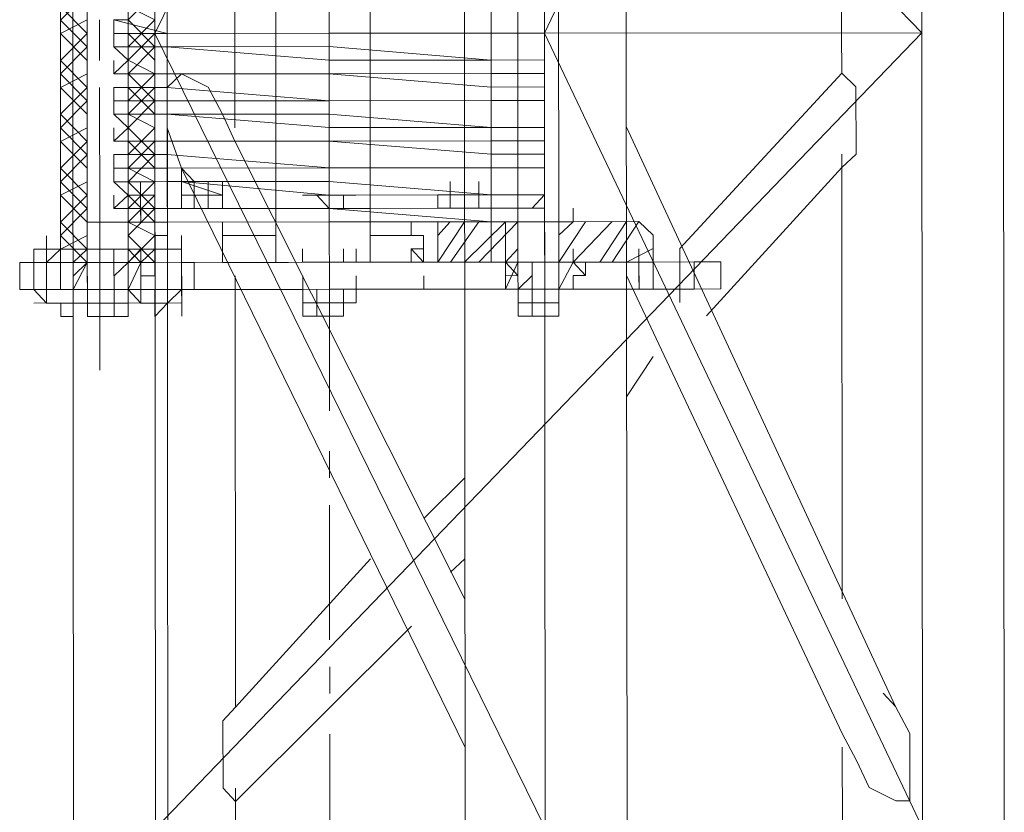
# Model space of a CAD drawing. Header units: inches. Extents: x -5850 to 5646, y 8947 to 13007.
# Tile 247 of 256: x -3951 to -3920, y 11287 to 11312. Entities that reach past the tile are written whole.
import ezdxf

# ---------------------------------------------------------------- set-up
doc = ezdxf.new("R2010")
doc.units = ezdxf.units.IN
doc.header["$MEASUREMENT"] = 0
doc.layers.add('at_Entity', color=7, linetype='Continuous')

msp = doc.modelspace()

# ---------------------------------------------------------------- linework, layer by layer
at = {"layer": 'at_Entity', "color": 7, "lineweight": 20}
for p, q in [((-3949.73, 11361.243), (-3949.686, 11311.395)), ((-3937.462, 11361.254), (-3937.418, 11311.406)), ((-3947.121, 11311.397), (-3947.143, 11336.318)), ((-3947.143, 11336.318), (-3923.086, 11311.419)), ((-3934.93, 11336.329), (-3947.121, 11311.397)), ((-3934.908, 11311.408), (-3934.93, 11336.329)), ((-3923.108, 11336.34), (-3934.908, 11311.408)), ((-3932.343, 11311.411), (-3932.365, 11336.332)), ((-3923.086, 11311.419), (-3923.108, 11336.34)), ((-3920.521, 11311.421), (-3920.543, 11336.342)), ((-3950.07, 11304.218), (-3950.094, 11332.094)), ((-3947.114, 11304.22), (-3947.139, 11332.097)), ((-3946.724, 11304.221), (-3946.749, 11332.097)), ((-3943.322, 11304.224), (-3943.347, 11332.1)), ((-3940.392, 11332.103), (-3940.367, 11304.227)), ((-3936.575, 11304.23), (-3936.6, 11332.106)), ((-3949.234, 11305.484), (-3949.257, 11331.247)), ((-3949.234, 11305.484), (-3949.257, 11331.247)), ((-3947.975, 11331.249), (-3947.952, 11305.486)), ((-3947.975, 11331.249), (-3947.952, 11305.486)), ((-3935.738, 11304.231), (-3935.762, 11331.26)), ((-3934.48, 11331.261), (-3934.457, 11305.498)), ((-3946.06, 10561.219), (-3946.745, 11328.294)), ((-3944.611, 11311.4), (-3944.613, 11313.937)), ((-3947.957, 11311.82), (-3947.958, 11312.244)), ((-3925.596, 11312.264), (-3925.596, 11311.417)), ((-3948.403, 11311.82), (-3946.73, 11311.398)), ((-3948.403, 11311.82), (-3948.403, 11311.396)), ((-3948.403, 11311.82), (-3947.957, 11311.82)), ((-3934.908, 11311.408), (-3934.909, 11311.832)), ((-3934.909, 11311.832), (-3934.908, 11311.408)), ((-3949.686, 11311.395), (-3949.641, 11261.129)), ((-3946.73, 11311.398), (-3948.403, 11311.396)), ((-3947.957, 11311.397), (-3948.403, 11311.396)), ((-3948.403, 11310.978), (-3948.403, 11311.396)), ((-3947.957, 11310.978), (-3947.957, 11311.397)), ((-3947.121, 11311.397), (-3923.086, 11311.419)), ((-3947.121, 11311.397), (-3934.886, 11286.487)), ((-3947.098, 11286.476), (-3947.121, 11311.397)), ((-3923.086, 11311.419), (-3947.098, 11286.476)), ((-3946.73, 11311.398), (-3941.656, 11311.402)), ((-3946.73, 11311.398), (-3941.656, 11311.402)), ((-3944.608, 11308.444), (-3944.611, 11311.4)), ((-3941.656, 11311.402), (-3936.581, 11311.407)), ((-3936.581, 11311.407), (-3941.656, 11311.402)), ((-3937.418, 11311.406), (-3937.373, 11261.14)), ((-3936.581, 11311.407), (-3934.908, 11311.408)), ((-3934.908, 11311.408), (-3936.581, 11311.407)), ((-3934.886, 11286.487), (-3934.908, 11311.408)), ((-3934.908, 11311.408), (-3923.064, 11286.498)), ((-3934.908, 11311.408), (-3934.907, 11310.566)), ((-3932.321, 11286.49), (-3932.343, 11311.411)), ((-3925.596, 11311.417), (-3925.594, 11310.151)), ((-3923.064, 11286.498), (-3923.086, 11311.419)), ((-3920.499, 11286.5), (-3920.521, 11311.421)), ((-3948.403, 11310.978), (-3946.73, 11310.979)), ((-3946.73, 11310.979), (-3948.403, 11310.978)), ((-3948.403, 11310.978), (-3947.957, 11310.978)), ((-3947.956, 11310.555), (-3948.403, 11310.978)), ((-3946.73, 11310.979), (-3941.655, 11310.984)), ((-3946.73, 11310.979), (-3941.655, 11310.56)), ((-3941.655, 11310.984), (-3936.58, 11310.565)), ((-3934.907, 11310.566), (-3934.908, 11310.99)), ((-3936.58, 11310.565), (-3941.655, 11310.56)), ((-3936.58, 11310.565), (-3934.907, 11310.566)), ((-3934.907, 11310.566), (-3936.58, 11310.565)), ((-3934.907, 11310.566), (-3934.907, 11310.142)), ((-3925.594, 11310.151), (-3925.595, 11310.575)), ((-3948.402, 11310.13), (-3947.956, 11310.555)), ((-3948.402, 11310.13), (-3948.402, 11310.554)), ((-3948.402, 11310.13), (-3946.729, 11310.132)), ((-3946.729, 11310.132), (-3948.402, 11310.13)), ((-3947.956, 11310.131), (-3948.402, 11310.13)), ((-3947.955, 11309.707), (-3947.956, 11310.131)), ((-3946.729, 11310.132), (-3941.654, 11310.136)), ((-3946.729, 11310.132), (-3941.654, 11310.136)), ((-3946.283, 11310.132), (-3946.729, 11309.708)), ((-3946.283, 11310.132), (-3946.729, 11309.708)), ((-3946.283, 11310.132), (-3946.729, 11309.708)), ((-3946.283, 11310.132), (-3946.729, 11309.708)), ((-3946.283, 11310.132), (-3946.729, 11309.708)), ((-3946.283, 11310.132), (-3946.729, 11309.708)), ((-3946.729, 11309.708), (-3946.283, 11310.132)), ((-3945.446, 11309.709), (-3946.283, 11310.132)), ((-3945.446, 11309.709), (-3946.283, 11310.132)), ((-3945.446, 11309.709), (-3946.283, 11310.132)), ((-3945.446, 11309.709), (-3946.283, 11310.132)), ((-3945.446, 11309.709), (-3946.283, 11310.132)), ((-3945.446, 11309.709), (-3946.283, 11310.132)), ((-3946.283, 11310.132), (-3945.446, 11309.709)), ((-3936.58, 11310.141), (-3941.654, 11310.136)), ((-3941.654, 11310.136), (-3936.58, 11309.717)), ((-3936.58, 11310.141), (-3934.907, 11310.142)), ((-3934.907, 11309.719), (-3934.907, 11310.142)), ((-3930.664, 11304.653), (-3925.594, 11310.151)), ((-3925.594, 11310.151), (-3930.664, 11304.653)), ((-3925.148, 11309.727), (-3925.594, 11310.151)), ((-3925.148, 11309.727), (-3925.594, 11310.151)), ((-3925.148, 11309.727), (-3925.594, 11310.151)), ((-3925.148, 11309.727), (-3925.594, 11310.151)), ((-3925.148, 11309.727), (-3925.594, 11310.151)), ((-3925.148, 11309.727), (-3925.594, 11310.151)), ((-3925.148, 11309.727), (-3925.594, 11310.151)), ((-3948.402, 11309.707), (-3946.729, 11309.708)), ((-3948.402, 11309.707), (-3948.401, 11309.283)), ((-3948.402, 11309.707), (-3947.955, 11309.707)), ((-3946.729, 11309.708), (-3946.728, 11308.442)), ((-3946.729, 11309.708), (-3946.728, 11308.442)), ((-3946.729, 11309.708), (-3946.728, 11308.442)), ((-3946.729, 11309.708), (-3946.728, 11308.442)), ((-3946.729, 11309.708), (-3946.728, 11308.442)), ((-3946.729, 11309.708), (-3946.728, 11308.442)), ((-3946.728, 11308.442), (-3946.729, 11309.708)), ((-3946.729, 11309.708), (-3941.654, 11309.289)), ((-3944.999, 11308.868), (-3945.446, 11309.709)), ((-3944.999, 11308.868), (-3945.446, 11309.709)), ((-3944.999, 11308.868), (-3945.446, 11309.709)), ((-3944.999, 11308.868), (-3945.446, 11309.709)), ((-3944.999, 11308.868), (-3945.446, 11309.709)), ((-3944.999, 11308.868), (-3945.446, 11309.709)), ((-3945.446, 11309.709), (-3944.999, 11308.868)), ((-3936.58, 11309.717), (-3934.907, 11309.719)), ((-3934.906, 11309.295), (-3934.907, 11309.719)), ((-3934.907, 11309.719), (-3934.906, 11309.295)), ((-3925.146, 11307.619), (-3925.148, 11309.727)), ((-3925.146, 11307.619), (-3925.148, 11309.727)), ((-3925.146, 11307.619), (-3925.148, 11309.727)), ((-3925.146, 11307.619), (-3925.148, 11309.727)), ((-3925.146, 11307.619), (-3925.148, 11309.727)), ((-3925.146, 11307.619), (-3925.148, 11309.727)), ((-3925.146, 11307.619), (-3925.148, 11309.727)), ((-3948.401, 11309.283), (-3946.728, 11309.284)), ((-3948.401, 11308.864), (-3948.401, 11309.283)), ((-3947.955, 11309.283), (-3948.401, 11309.283)), ((-3947.955, 11308.865), (-3947.955, 11309.283)), ((-3941.654, 11309.289), (-3946.728, 11309.284)), ((-3941.654, 11309.289), (-3936.579, 11309.293)), ((-3936.579, 11309.293), (-3941.654, 11309.289)), ((-3936.579, 11309.293), (-3934.906, 11309.295)), ((-3934.906, 11309.295), (-3936.579, 11309.293)), ((-3934.906, 11309.295), (-3934.906, 11308.453)), ((-3948.401, 11308.864), (-3946.728, 11308.866)), ((-3946.728, 11308.866), (-3948.401, 11308.864)), ((-3948.401, 11308.864), (-3947.955, 11308.865)), ((-3947.954, 11308.441), (-3948.401, 11308.864)), ((-3941.653, 11308.871), (-3946.728, 11308.866)), ((-3946.728, 11308.866), (-3941.653, 11308.447)), ((-3944.608, 11308.02), (-3944.999, 11308.868)), ((-3944.608, 11308.02), (-3944.999, 11308.868)), ((-3944.608, 11308.02), (-3944.999, 11308.868)), ((-3944.608, 11308.02), (-3944.999, 11308.868)), ((-3944.608, 11308.02), (-3944.999, 11308.868)), ((-3944.608, 11308.02), (-3944.999, 11308.868)), ((-3944.999, 11308.868), (-3944.608, 11308.02)), ((-3941.653, 11308.871), (-3936.578, 11308.451)), ((-3934.906, 11308.453), (-3934.906, 11308.877)), ((-3948.4, 11308.017), (-3948.4, 11308.441)), ((-3948.4, 11308.017), (-3947.954, 11308.441)), ((-3946.728, 11308.442), (-3946.28, 11307.177)), ((-3946.728, 11308.442), (-3946.28, 11307.177)), ((-3946.728, 11308.442), (-3946.28, 11307.177)), ((-3946.728, 11308.442), (-3946.28, 11307.177)), ((-3946.728, 11308.442), (-3946.28, 11307.177)), ((-3946.728, 11308.442), (-3946.28, 11307.177)), ((-3946.28, 11307.177), (-3946.728, 11308.442)), ((-3936.578, 11308.451), (-3941.653, 11308.447)), ((-3936.578, 11308.451), (-3934.906, 11308.453)), ((-3934.906, 11308.453), (-3936.578, 11308.451)), ((-3934.906, 11308.453), (-3934.905, 11308.029)), ((-3923.904, 11290.3), (-3932.34, 11308.455)), ((-3948.4, 11308.017), (-3946.727, 11308.018)), ((-3946.727, 11308.018), (-3948.4, 11308.017)), ((-3947.954, 11308.017), (-3948.4, 11308.017)), ((-3947.954, 11307.599), (-3947.954, 11308.017)), ((-3946.727, 11308.018), (-3941.653, 11308.023)), ((-3941.653, 11308.023), (-3946.727, 11308.018)), ((-3937.402, 11293.667), (-3944.608, 11308.02)), ((-3944.608, 11308.02), (-3937.402, 11293.667)), ((-3936.578, 11308.027), (-3941.653, 11308.023)), ((-3941.653, 11308.023), (-3936.578, 11307.609)), ((-3936.578, 11308.027), (-3934.905, 11308.029)), ((-3934.905, 11307.611), (-3934.905, 11308.029)), ((-3948.4, 11307.599), (-3946.727, 11307.6)), ((-3948.4, 11307.599), (-3948.399, 11307.175)), ((-3948.4, 11307.599), (-3947.954, 11307.599)), ((-3946.727, 11307.6), (-3941.652, 11307.181)), ((-3936.578, 11307.609), (-3934.905, 11307.611)), ((-3934.904, 11307.187), (-3934.905, 11307.611)), ((-3934.905, 11307.611), (-3934.904, 11307.187)), ((-3925.592, 11307.195), (-3925.146, 11307.619)), ((-3925.592, 11307.195), (-3925.146, 11307.619)), ((-3925.592, 11307.195), (-3925.146, 11307.619)), ((-3925.592, 11307.195), (-3925.146, 11307.619)), ((-3925.592, 11307.195), (-3925.146, 11307.619)), ((-3925.592, 11307.195), (-3925.146, 11307.619)), ((-3925.592, 11307.195), (-3925.592, 11307.619)), ((-3925.592, 11307.195), (-3925.146, 11307.619)), ((-3948.399, 11307.175), (-3946.726, 11307.176)), ((-3948.399, 11306.751), (-3948.399, 11307.175)), ((-3947.953, 11307.175), (-3948.399, 11307.175)), ((-3947.953, 11306.751), (-3947.953, 11307.175)), ((-3946.726, 11307.176), (-3941.652, 11307.181)), ((-3946.28, 11307.177), (-3945.89, 11306.753)), ((-3946.28, 11307.177), (-3945.89, 11306.753)), ((-3946.28, 11307.177), (-3945.89, 11306.753)), ((-3946.28, 11307.177), (-3945.89, 11306.753)), ((-3946.28, 11307.177), (-3945.89, 11306.753)), ((-3946.28, 11307.177), (-3945.89, 11306.753)), ((-3946.28, 11307.177), (-3937.398, 11289.022)), ((-3945.89, 11306.753), (-3946.28, 11307.177)), ((-3941.652, 11307.181), (-3936.577, 11307.185)), ((-3936.577, 11307.185), (-3941.652, 11307.181)), ((-3936.577, 11307.185), (-3934.904, 11307.187)), ((-3934.904, 11307.187), (-3936.577, 11307.185)), ((-3934.904, 11307.187), (-3934.904, 11306.339)), ((-3929.826, 11302.546), (-3925.592, 11307.195)), ((-3925.592, 11307.195), (-3925.58, 11293.678)), ((-3948.399, 11306.751), (-3946.726, 11306.753)), ((-3948.399, 11306.751), (-3947.562, 11306.752)), ((-3948.399, 11306.751), (-3947.953, 11306.751)), ((-3947.952, 11306.328), (-3948.399, 11306.751)), ((-3947.562, 11306.752), (-3947.562, 11305.91)), ((-3947.116, 11306.752), (-3947.562, 11306.752)), ((-3946.726, 11306.753), (-3947.116, 11306.752)), ((-3947.116, 11306.328), (-3947.116, 11306.752)), ((-3946.726, 11306.753), (-3941.651, 11306.757)), ((-3944.997, 11306.754), (-3946.726, 11306.753)), ((-3944.997, 11306.33), (-3946.28, 11306.753)), ((-3946.28, 11306.753), (-3941.651, 11306.333)), ((-3946.28, 11306.329), (-3946.28, 11306.753)), ((-3946.28, 11306.329), (-3946.28, 11306.753)), ((-3946.28, 11306.329), (-3946.28, 11306.753)), ((-3945.443, 11306.754), (-3945.443, 11305.912)), ((-3944.997, 11306.33), (-3944.997, 11306.754)), ((-3944.997, 11306.33), (-3944.997, 11306.754)), ((-3944.997, 11306.33), (-3944.997, 11306.754)), ((-3944.997, 11306.754), (-3944.997, 11305.912)), ((-3944.997, 11306.33), (-3944.997, 11306.754)), ((-3944.997, 11306.33), (-3944.997, 11306.754)), ((-3944.997, 11306.33), (-3944.997, 11306.754)), ((-3941.651, 11306.757), (-3936.577, 11306.338)), ((-3937.859, 11306.337), (-3937.86, 11306.76)), ((-3937.859, 11306.337), (-3937.86, 11306.76)), ((-3936.967, 11306.337), (-3936.967, 11306.761)), ((-3934.904, 11306.339), (-3934.904, 11306.763)), ((-3948.398, 11305.909), (-3948.399, 11306.327)), ((-3948.398, 11305.909), (-3947.952, 11306.328)), ((-3947.562, 11306.328), (-3947.561, 11305.486)), ((-3947.115, 11305.486), (-3947.116, 11306.328)), ((-3947.116, 11305.91), (-3947.116, 11306.328)), ((-3946.28, 11306.329), (-3945.889, 11306.329)), ((-3946.279, 11305.911), (-3946.28, 11306.329)), ((-3946.279, 11305.911), (-3946.28, 11306.329)), ((-3945.889, 11306.329), (-3945.889, 11305.911)), ((-3945.443, 11306.33), (-3945.443, 11305.912)), ((-3944.997, 11306.33), (-3944.997, 11305.912)), ((-3941.651, 11306.333), (-3942.041, 11306.333)), ((-3942.041, 11306.333), (-3941.651, 11305.915)), ((-3936.577, 11306.338), (-3941.651, 11306.333)), ((-3941.205, 11306.334), (-3941.651, 11306.333)), ((-3941.205, 11305.915), (-3941.205, 11306.334)), ((-3937.859, 11306.337), (-3938.249, 11306.336)), ((-3938.249, 11306.336), (-3938.249, 11305.918)), ((-3938.249, 11306.336), (-3938.249, 11305.918)), ((-3936.967, 11306.337), (-3937.859, 11306.337)), ((-3937.859, 11306.337), (-3936.967, 11306.337)), ((-3937.859, 11306.337), (-3937.859, 11305.918)), ((-3937.859, 11305.918), (-3937.859, 11306.337)), ((-3937.859, 11306.337), (-3937.859, 11305.918)), ((-3937.859, 11305.918), (-3937.859, 11306.337)), ((-3936.967, 11306.337), (-3936.967, 11305.919)), ((-3936.967, 11305.919), (-3936.967, 11306.337)), ((-3936.967, 11305.919), (-3936.967, 11306.337)), ((-3936.577, 11306.338), (-3934.904, 11306.339)), ((-3934.904, 11306.339), (-3936.577, 11306.338)), ((-3934.904, 11306.339), (-3935.294, 11305.921)), ((-3949.234, 11305.484), (-3949.235, 11305.908)), ((-3949.234, 11305.484), (-3949.235, 11305.908)), ((-3949.234, 11305.484), (-3949.235, 11305.908)), ((-3949.234, 11305.484), (-3949.235, 11305.908)), ((-3948.398, 11305.909), (-3947.562, 11305.91)), ((-3946.725, 11305.91), (-3948.398, 11305.909)), ((-3947.952, 11305.909), (-3948.398, 11305.909)), ((-3947.952, 11305.486), (-3947.952, 11305.909)), ((-3947.952, 11305.486), (-3947.952, 11305.909)), ((-3947.952, 11305.486), (-3947.952, 11305.909)), ((-3947.952, 11305.486), (-3947.952, 11305.909)), ((-3947.952, 11305.486), (-3947.952, 11305.909)), ((-3947.952, 11305.486), (-3947.952, 11305.909)), ((-3947.952, 11305.486), (-3947.952, 11305.909)), ((-3947.952, 11305.486), (-3947.952, 11305.909)), ((-3947.561, 11305.486), (-3947.562, 11305.91)), ((-3947.562, 11305.91), (-3947.116, 11305.91)), ((-3947.116, 11305.91), (-3947.115, 11305.486)), ((-3947.116, 11305.91), (-3946.725, 11305.91)), ((-3946.725, 11305.91), (-3941.651, 11305.915)), ((-3941.651, 11305.915), (-3946.725, 11305.91)), ((-3946.725, 11305.487), (-3946.725, 11305.91)), ((-3944.997, 11305.912), (-3946.279, 11305.911)), ((-3946.279, 11305.911), (-3944.997, 11305.912)), ((-3945.889, 11305.911), (-3946.279, 11305.911)), ((-3941.651, 11305.915), (-3940.368, 11305.916)), ((-3941.651, 11305.915), (-3936.576, 11305.496)), ((-3941.651, 11305.915), (-3941.205, 11305.915)), ((-3940.368, 11305.916), (-3936.576, 11305.92)), ((-3936.967, 11305.919), (-3937.859, 11305.918)), ((-3937.859, 11305.918), (-3936.967, 11305.919)), ((-3936.576, 11305.92), (-3934.903, 11305.921)), ((-3935.739, 11305.496), (-3935.74, 11305.92)), ((-3935.739, 11305.496), (-3935.74, 11305.92)), ((-3935.739, 11305.496), (-3935.74, 11305.92)), ((-3935.739, 11305.496), (-3935.74, 11305.92)), ((-3935.739, 11305.496), (-3935.74, 11305.92)), ((-3935.739, 11305.496), (-3935.74, 11305.92)), ((-3935.294, 11305.921), (-3934.903, 11305.921)), ((-3934.903, 11305.921), (-3934.903, 11305.497)), ((-3934.903, 11305.497), (-3934.903, 11305.921)), ((-3934.457, 11305.498), (-3934.457, 11305.921)), ((-3934.457, 11305.498), (-3934.457, 11305.921)), ((-3934.457, 11305.498), (-3934.457, 11305.921)), ((-3934.011, 11305.498), (-3934.011, 11305.922)), ((-3950.07, 11305.06), (-3950.071, 11305.484)), ((-3949.234, 11305.484), (-3947.952, 11305.486)), ((-3947.952, 11305.486), (-3949.234, 11305.484)), ((-3949.234, 11304.637), (-3949.234, 11305.484)), ((-3949.234, 11304.637), (-3949.234, 11305.484)), ((-3947.952, 11305.486), (-3946.725, 11305.487)), ((-3947.951, 11304.638), (-3947.952, 11305.486)), ((-3947.951, 11304.638), (-3947.952, 11305.486)), ((-3946.725, 11305.487), (-3941.65, 11305.491)), ((-3946.724, 11304.221), (-3946.725, 11305.487)), ((-3944.996, 11305.488), (-3943.323, 11305.49)), ((-3944.995, 11304.222), (-3944.996, 11305.488)), ((-3941.65, 11305.491), (-3936.576, 11305.496)), ((-3939.085, 11305.493), (-3940.368, 11305.492)), ((-3935.739, 11305.496), (-3938.249, 11305.494)), ((-3938.249, 11305.494), (-3938.248, 11305.07)), ((-3936.576, 11305.496), (-3934.903, 11305.497)), ((-3936.576, 11305.496), (-3936.13, 11305.496)), ((-3934.903, 11305.497), (-3936.13, 11305.496)), ((-3936.13, 11305.496), (-3936.129, 11304.23)), ((-3931.947, 11305.5), (-3935.739, 11305.496)), ((-3934.457, 11305.498), (-3935.739, 11305.496)), ((-3935.739, 11305.496), (-3934.457, 11305.498)), ((-3934.457, 11305.498), (-3935.739, 11305.496)), ((-3935.739, 11305.496), (-3935.738, 11304.231)), ((-3935.739, 11305.496), (-3935.738, 11304.231)), ((-3934.456, 11304.232), (-3934.457, 11305.498)), ((-3934.457, 11305.498), (-3934.456, 11304.232)), ((-3934.011, 11305.498), (-3934.457, 11305.498)), ((-3934.456, 11304.232), (-3934.457, 11305.498)), ((-3934.457, 11305.498), (-3934.011, 11305.498)), ((-3931.501, 11305.076), (-3931.947, 11305.5)), ((-3950.516, 11304.636), (-3950.516, 11305.059)), ((-3950.07, 11304.636), (-3950.07, 11305.06)), ((-3950.07, 11305.06), (-3950.07, 11304.636)), ((-3949.234, 11304.637), (-3949.234, 11305.061)), ((-3947.951, 11304.638), (-3947.951, 11305.062)), ((-3946.724, 11305.063), (-3947.115, 11305.063)), ((-3946.724, 11304.639), (-3946.724, 11305.063)), ((-3944.996, 11305.064), (-3943.323, 11305.066)), ((-3939.085, 11305.07), (-3940.367, 11305.069)), ((-3938.248, 11304.228), (-3938.248, 11305.07)), ((-3931.5, 11304.234), (-3931.501, 11305.076)), ((-3950.906, 11304.635), (-3950.516, 11304.636)), ((-3950.906, 11304.217), (-3950.906, 11304.635)), ((-3950.516, 11304.217), (-3950.516, 11304.636)), ((-3950.515, 11303.37), (-3950.516, 11304.636)), ((-3950.07, 11304.636), (-3950.516, 11304.217)), ((-3950.516, 11304.217), (-3950.516, 11304.636)), ((-3950.07, 11304.636), (-3950.516, 11304.636)), ((-3949.233, 11304.219), (-3949.234, 11304.637)), ((-3949.234, 11304.637), (-3949.233, 11304.219)), ((-3949.233, 11304.219), (-3949.234, 11304.637)), ((-3949.233, 11304.219), (-3949.234, 11304.637)), ((-3949.233, 11304.219), (-3949.234, 11304.637)), ((-3948.397, 11304.219), (-3948.397, 11304.638)), ((-3947.951, 11304.22), (-3947.951, 11304.638)), ((-3947.951, 11304.638), (-3947.951, 11304.22)), ((-3947.951, 11304.22), (-3947.951, 11304.638)), ((-3947.951, 11304.638), (-3947.951, 11304.22)), ((-3946.724, 11304.639), (-3947.114, 11304.639)), ((-3946.724, 11304.221), (-3946.724, 11304.639)), ((-3946.278, 11304.639), (-3946.724, 11304.639)), ((-3946.278, 11304.221), (-3946.278, 11304.639)), ((-3946.278, 11304.221), (-3946.278, 11304.639)), ((-3946.278, 11304.221), (-3946.278, 11304.639)), ((-3946.278, 11304.221), (-3946.278, 11304.639)), ((-3942.486, 11304.225), (-3942.486, 11304.643)), ((-3942.486, 11304.225), (-3942.486, 11304.643)), ((-3941.203, 11304.226), (-3941.203, 11304.644)), ((-3941.203, 11304.226), (-3941.203, 11304.644)), ((-3940.813, 11304.226), (-3940.813, 11304.644)), ((-3940.813, 11304.226), (-3940.813, 11304.644)), ((-3938.248, 11304.228), (-3938.248, 11304.647)), ((-3936.129, 11304.23), (-3936.129, 11304.649)), ((-3935.738, 11304.231), (-3935.739, 11304.649)), ((-3935.738, 11304.231), (-3935.739, 11304.649)), ((-3935.738, 11304.231), (-3935.739, 11304.649)), ((-3934.456, 11304.232), (-3934.456, 11304.65)), ((-3934.01, 11304.232), (-3934.01, 11304.65)), ((-3934.01, 11304.232), (-3934.01, 11304.65)), ((-3934.01, 11304.232), (-3934.01, 11304.65)), ((-3934.01, 11304.232), (-3934.01, 11304.65)), ((-3931.946, 11304.234), (-3931.947, 11304.652)), ((-3950.516, 11304.217), (-3951.352, 11304.217)), ((-3951.352, 11304.217), (-3951.351, 11303.369)), ((-3950.905, 11303.369), (-3950.906, 11304.217)), ((-3950.07, 11304.218), (-3950.516, 11304.217)), ((-3950.516, 11304.217), (-3950.515, 11303.37)), ((-3950.516, 11304.217), (-3950.515, 11303.37)), ((-3950.516, 11304.217), (-3950.515, 11303.37)), ((-3949.679, 11304.218), (-3950.07, 11304.218)), ((-3950.07, 11304.218), (-3950.069, 11303.37)), ((-3949.679, 11304.218), (-3950.07, 11304.218)), ((-3949.233, 11304.219), (-3949.679, 11304.218)), ((-3949.233, 11304.219), (-3949.679, 11304.218)), ((-3949.233, 11304.219), (-3949.679, 11304.218)), ((-3949.233, 11304.219), (-3949.232, 11303.371)), ((-3949.233, 11304.219), (-3948.843, 11304.219)), ((-3948.843, 11304.219), (-3948.842, 11303.371)), ((-3948.397, 11304.219), (-3948.843, 11304.219)), ((-3947.951, 11304.22), (-3948.397, 11304.219)), ((-3948.397, 11304.219), (-3948.396, 11303.372)), ((-3948.397, 11304.219), (-3948.396, 11303.372)), ((-3947.56, 11304.22), (-3947.951, 11304.22)), ((-3947.56, 11304.22), (-3947.951, 11304.22)), ((-3947.56, 11304.22), (-3947.951, 11304.22)), ((-3947.56, 11304.22), (-3947.951, 11304.22)), ((-3947.114, 11304.22), (-3947.56, 11304.22)), ((-3947.114, 11304.22), (-3947.56, 11304.22)), ((-3947.114, 11304.22), (-3942.04, 11304.225)), ((-3941.649, 11304.225), (-3946.724, 11304.221)), ((-3946.723, 11303.373), (-3946.724, 11304.221)), ((-3945.887, 11304.222), (-3946.278, 11304.221)), ((-3946.278, 11304.221), (-3946.277, 11303.374)), ((-3946.277, 11303.374), (-3946.278, 11304.221)), ((-3945.887, 11303.374), (-3945.887, 11304.222)), ((-3942.486, 11304.225), (-3944.995, 11304.222)), ((-3944.995, 11304.222), (-3942.932, 11304.224)), ((-3942.932, 11304.224), (-3943.322, 11304.224)), ((-3942.932, 11304.224), (-3940.813, 11304.226)), ((-3940.813, 11304.226), (-3942.932, 11304.224)), ((-3942.486, 11304.225), (-3941.203, 11304.226)), ((-3942.04, 11304.225), (-3938.694, 11304.228)), ((-3936.575, 11304.23), (-3941.649, 11304.225)), ((-3938.694, 11304.228), (-3941.203, 11304.226)), ((-3940.813, 11304.226), (-3941.203, 11304.226)), ((-3938.694, 11304.228), (-3940.813, 11304.226)), ((-3940.367, 11304.227), (-3940.813, 11304.226)), ((-3938.694, 11304.228), (-3936.129, 11304.23)), ((-3935.738, 11304.231), (-3938.248, 11304.228)), ((-3936.129, 11304.23), (-3936.575, 11304.23)), ((-3936.129, 11304.23), (-3935.738, 11304.231)), ((-3936.129, 11304.23), (-3935.738, 11304.231)), ((-3936.129, 11304.23), (-3935.292, 11304.231)), ((-3935.738, 11304.231), (-3935.292, 11304.231)), ((-3934.456, 11304.232), (-3935.292, 11304.231)), ((-3935.291, 11303.383), (-3935.292, 11304.231)), ((-3935.292, 11304.231), (-3935.291, 11303.383)), ((-3934.456, 11304.232), (-3934.01, 11304.232)), ((-3934.01, 11304.232), (-3934.456, 11304.232)), ((-3934.455, 11303.384), (-3934.456, 11304.232)), ((-3934.456, 11304.232), (-3934.01, 11304.232)), ((-3934.456, 11304.232), (-3934.455, 11303.384)), ((-3934.456, 11304.232), (-3934.01, 11304.232)), ((-3931.946, 11304.234), (-3934.01, 11304.232)), ((-3934.01, 11304.232), (-3932.337, 11304.234)), ((-3932.337, 11304.234), (-3932.336, 11303.386)), ((-3932.337, 11304.234), (-3931.946, 11304.234)), ((-3931.946, 11304.234), (-3930.218, 11304.236)), ((-3931.5, 11304.234), (-3931.946, 11304.234)), ((-3931.499, 11303.387), (-3931.5, 11304.234)), ((-3930.217, 11303.388), (-3930.218, 11304.236)), ((-3930.218, 11304.236), (-3929.381, 11304.236)), ((-3929.38, 11303.389), (-3929.381, 11304.236)), ((-3950.515, 11303.37), (-3950.515, 11303.794)), ((-3949.678, 11303.371), (-3949.679, 11303.794)), ((-3949.678, 11303.371), (-3949.679, 11303.794)), ((-3947.95, 11303.372), (-3947.95, 11303.796)), ((-3946.723, 11303.373), (-3946.723, 11303.797)), ((-3944.592, 11290.282), (-3944.604, 11303.799)), ((-3942.485, 11303.377), (-3942.485, 11303.801)), ((-3940.812, 11303.378), (-3940.812, 11303.802)), ((-3940.812, 11303.378), (-3940.812, 11303.802)), ((-3940.812, 11303.378), (-3940.812, 11303.802)), ((-3935.737, 11303.383), (-3935.738, 11303.807)), ((-3935.737, 11303.383), (-3935.738, 11303.807)), ((-3935.291, 11303.383), (-3935.292, 11303.807)), ((-3934.455, 11303.384), (-3934.455, 11303.808)), ((-3932.336, 11303.81), (-3925.576, 11289.457)), ((-3925.576, 11289.457), (-3932.336, 11303.81)), ((-3931.945, 11303.386), (-3931.946, 11303.81)), ((-3950.515, 11303.37), (-3951.351, 11303.369)), ((-3950.515, 11302.946), (-3950.905, 11303.369)), ((-3950.069, 11303.37), (-3950.515, 11303.37)), ((-3950.515, 11303.37), (-3950.515, 11302.946)), ((-3949.678, 11303.371), (-3950.069, 11303.37)), ((-3949.678, 11303.371), (-3948.396, 11303.372)), ((-3949.232, 11303.371), (-3949.678, 11303.371)), ((-3947.95, 11303.372), (-3949.232, 11303.371)), ((-3949.232, 11303.371), (-3949.232, 11302.947)), ((-3949.232, 11302.947), (-3949.232, 11303.371)), ((-3948.396, 11303.372), (-3948.396, 11302.948)), ((-3947.95, 11303.372), (-3948.396, 11303.372)), ((-3947.559, 11303.372), (-3947.95, 11303.372)), ((-3947.95, 11303.372), (-3947.949, 11302.948)), ((-3947.95, 11303.372), (-3947.559, 11302.949)), ((-3947.95, 11303.372), (-3947.559, 11303.372)), ((-3947.113, 11303.373), (-3947.559, 11303.372)), ((-3947.559, 11303.372), (-3947.559, 11302.949)), ((-3947.113, 11303.373), (-3942.485, 11303.377)), ((-3946.277, 11303.374), (-3946.723, 11303.373)), ((-3946.723, 11302.949), (-3946.277, 11303.374)), ((-3946.276, 11302.95), (-3946.277, 11303.374)), ((-3946.277, 11303.374), (-3945.887, 11303.374)), ((-3941.648, 11303.378), (-3942.485, 11303.377)), ((-3942.485, 11303.377), (-3941.648, 11303.378)), ((-3941.202, 11303.378), (-3942.485, 11303.377)), ((-3942.485, 11303.377), (-3942.484, 11302.535)), ((-3942.039, 11303.377), (-3942.038, 11302.954)), ((-3941.648, 11303.378), (-3940.812, 11303.378)), ((-3941.202, 11303.378), (-3941.648, 11303.378)), ((-3941.202, 11303.378), (-3941.202, 11302.954)), ((-3941.202, 11302.954), (-3941.202, 11303.378)), ((-3940.812, 11303.378), (-3941.202, 11303.378)), ((-3940.812, 11303.378), (-3941.202, 11303.378)), ((-3940.812, 11303.378), (-3938.693, 11303.38)), ((-3940.812, 11303.378), (-3940.812, 11302.955)), ((-3938.693, 11303.38), (-3936.128, 11303.383)), ((-3936.128, 11303.383), (-3935.291, 11303.383)), ((-3935.737, 11303.383), (-3934.901, 11303.384)), ((-3935.291, 11303.383), (-3935.737, 11303.383)), ((-3935.737, 11303.383), (-3935.291, 11303.383)), ((-3935.737, 11303.383), (-3935.737, 11302.541)), ((-3935.291, 11303.383), (-3934.455, 11303.384)), ((-3935.291, 11303.383), (-3934.455, 11303.384)), ((-3934.901, 11303.384), (-3935.291, 11303.383)), ((-3935.291, 11303.383), (-3935.291, 11302.541)), ((-3935.291, 11303.383), (-3935.291, 11302.541)), ((-3935.291, 11303.383), (-3935.291, 11302.96)), ((-3934.455, 11303.384), (-3934.901, 11303.384)), ((-3934.455, 11303.384), (-3934.901, 11303.384)), ((-3934.455, 11303.384), (-3934.009, 11303.385)), ((-3934.009, 11303.385), (-3934.455, 11303.384)), ((-3934.455, 11303.384), (-3934.009, 11303.385)), ((-3934.455, 11303.384), (-3934.454, 11302.542)), ((-3934.455, 11303.384), (-3934.454, 11302.542)), ((-3934.455, 11303.384), (-3934.454, 11302.96)), ((-3934.454, 11302.96), (-3934.455, 11303.384)), ((-3934.009, 11303.385), (-3932.336, 11303.386)), ((-3932.335, 11302.962), (-3932.336, 11303.386)), ((-3932.336, 11303.386), (-3931.945, 11303.386)), ((-3931.945, 11303.386), (-3930.217, 11303.388)), ((-3930.217, 11303.388), (-3929.38, 11303.389)), ((-3950.068, 11302.946), (-3950.515, 11302.946)), ((-3950.515, 11302.946), (-3950.068, 11302.946)), ((-3950.068, 11302.946), (-3949.232, 11302.947)), ((-3950.068, 11302.528), (-3950.068, 11302.946)), ((-3949.678, 11302.529), (-3949.678, 11302.947)), ((-3949.678, 11302.947), (-3949.232, 11302.947)), ((-3947.949, 11302.948), (-3949.232, 11302.947)), ((-3949.232, 11302.947), (-3949.232, 11302.529)), ((-3948.841, 11302.529), (-3948.842, 11302.948)), ((-3948.395, 11302.53), (-3948.396, 11302.948)), ((-3947.949, 11302.948), (-3947.949, 11302.53)), ((-3947.559, 11302.949), (-3947.113, 11302.949)), ((-3947.559, 11302.949), (-3947.113, 11302.949)), ((-3947.113, 11302.949), (-3947.113, 11302.531)), ((-3947.113, 11302.531), (-3946.723, 11302.949)), ((-3947.113, 11302.949), (-3946.723, 11302.949)), ((-3946.723, 11302.949), (-3946.276, 11302.95)), ((-3941.202, 11302.954), (-3942.485, 11302.953)), ((-3942.038, 11302.535), (-3942.038, 11302.954)), ((-3940.812, 11302.955), (-3941.202, 11302.954)), ((-3941.202, 11302.536), (-3941.202, 11302.954)), ((-3941.202, 11302.954), (-3941.202, 11302.536)), ((-3934.454, 11302.96), (-3935.737, 11302.959)), ((-3935.291, 11302.541), (-3935.291, 11302.96)), ((-3934.454, 11302.96), (-3934.454, 11302.542)), ((-3934.454, 11302.542), (-3935.737, 11302.541)), ((-3934.454, 11302.542), (-3935.291, 11302.541)), ((-3935.291, 11302.541), (-3934.454, 11302.542)), ((-3950.068, 11302.528), (-3949.678, 11302.529)), ((-3947.949, 11302.53), (-3949.232, 11302.529)), ((-3948.841, 11302.529), (-3948.395, 11302.53)), ((-3948.395, 11302.53), (-3948.841, 11302.529)), ((-3941.202, 11302.536), (-3942.484, 11302.535)), ((-3942.038, 11302.535), (-3941.648, 11302.536)), ((-3941.648, 11302.536), (-3941.202, 11302.536)), ((-3941.202, 11302.536), (-3941.648, 11302.536)), ((-3932.333, 11300.007), (-3931.497, 11301.273)), ((-3937.405, 11297.471), (-3938.687, 11296.198)), ((-3940.358, 11294.931), (-3944.592, 11290.282)), ((-3937.403, 11294.933), (-3937.849, 11294.515)), ((-3939.074, 11292.818), (-3944.59, 11287.326)), ((-3944.592, 11290.282), (-3944.593, 11290.705)), ((-3923.904, 11290.3), (-3924.294, 11290.724)), ((-3923.904, 11290.3), (-3924.294, 11290.724)), ((-3923.904, 11290.3), (-3924.294, 11290.724)), ((-3923.904, 11290.3), (-3924.294, 11290.724)), ((-3923.904, 11290.3), (-3924.294, 11290.724)), ((-3923.904, 11290.3), (-3924.294, 11290.724)), ((-3924.294, 11290.724), (-3923.904, 11290.3)), ((-3944.592, 11290.282), (-3944.982, 11289.858)), ((-3944.592, 11290.282), (-3944.982, 11289.858)), ((-3944.592, 11290.282), (-3944.982, 11289.858)), ((-3944.592, 11290.282), (-3944.982, 11289.858)), ((-3944.592, 11290.282), (-3944.982, 11289.858)), ((-3944.592, 11290.282), (-3944.982, 11289.858)), ((-3944.592, 11290.282), (-3944.982, 11289.858)), ((-3923.457, 11289.459), (-3923.904, 11290.3)), ((-3923.457, 11289.459), (-3923.904, 11290.3)), ((-3923.457, 11289.459), (-3923.904, 11290.3)), ((-3923.457, 11289.459), (-3923.904, 11290.3)), ((-3923.457, 11289.459), (-3923.904, 11290.3)), ((-3923.457, 11289.459), (-3923.904, 11290.3)), ((-3923.904, 11290.3), (-3923.457, 11289.459)), ((-3944.982, 11289.858), (-3944.98, 11287.744)), ((-3944.982, 11289.858), (-3944.98, 11287.744)), ((-3944.982, 11289.858), (-3944.98, 11287.744)), ((-3944.982, 11289.858), (-3944.98, 11287.744)), ((-3944.982, 11289.858), (-3944.98, 11287.744)), ((-3944.982, 11289.858), (-3944.98, 11287.744)), ((-3944.982, 11289.858), (-3944.98, 11287.744)), ((-3925.576, 11289.457), (-3925.129, 11288.609)), ((-3925.576, 11289.457), (-3925.129, 11288.609)), ((-3925.576, 11289.457), (-3925.129, 11288.609)), ((-3925.576, 11289.457), (-3925.129, 11288.609)), ((-3925.576, 11289.457), (-3925.129, 11288.609)), ((-3925.576, 11289.457), (-3925.129, 11288.609)), ((-3925.129, 11288.609), (-3925.576, 11289.457)), ((-3923.455, 11287.345), (-3923.457, 11289.459)), ((-3923.455, 11287.345), (-3923.457, 11289.459)), ((-3923.455, 11287.345), (-3923.457, 11289.459)), ((-3923.455, 11287.345), (-3923.457, 11289.459)), ((-3923.455, 11287.345), (-3923.457, 11289.459)), ((-3923.455, 11287.345), (-3923.457, 11289.459)), ((-3923.457, 11289.459), (-3923.455, 11287.345)), ((-3925.576, 11289.033), (-3925.573, 11286.496)), ((-3925.129, 11288.609), (-3924.738, 11287.762)), ((-3925.129, 11288.609), (-3924.738, 11287.762)), ((-3925.129, 11288.609), (-3924.738, 11287.762)), ((-3925.129, 11288.609), (-3924.738, 11287.762)), ((-3925.129, 11288.609), (-3924.738, 11287.762)), ((-3925.129, 11288.609), (-3924.738, 11287.762)), ((-3924.738, 11287.762), (-3925.129, 11288.609)), ((-3944.98, 11287.744), (-3944.59, 11287.326)), ((-3944.98, 11287.744), (-3944.59, 11287.326)), ((-3944.98, 11287.744), (-3944.59, 11287.326)), ((-3944.98, 11287.744), (-3944.59, 11287.326)), ((-3944.98, 11287.744), (-3944.59, 11287.326)), ((-3944.98, 11287.744), (-3944.59, 11287.326)), ((-3944.98, 11287.744), (-3944.59, 11287.326)), ((-3944.59, 11287.326), (-3944.59, 11287.744)), ((-3924.738, 11287.762), (-3923.901, 11287.345)), ((-3924.738, 11287.762), (-3923.901, 11287.345)), ((-3924.738, 11287.762), (-3923.901, 11287.345)), ((-3924.738, 11287.762), (-3923.901, 11287.345)), ((-3924.738, 11287.762), (-3923.901, 11287.345)), ((-3924.738, 11287.762), (-3923.901, 11287.345)), ((-3923.901, 11287.345), (-3924.738, 11287.762)), ((-3944.589, 11286.479), (-3944.59, 11287.326)), ((-3923.901, 11287.345), (-3923.455, 11287.345)), ((-3923.901, 11287.345), (-3923.455, 11287.345)), ((-3923.901, 11287.345), (-3923.455, 11287.345)), ((-3923.901, 11287.345), (-3923.455, 11287.345)), ((-3923.901, 11287.345), (-3923.455, 11287.345)), ((-3923.901, 11287.345), (-3923.455, 11287.345)), ((-3923.455, 11287.345), (-3923.901, 11287.345))]:
    msp.add_line(p, q, dxfattribs=at)
at = {"layer": 'at_Entity', "color": 3, "lineweight": 20}
for p, q in [((-3950.076, 11311.818), (-3949.241, 11312.667)), ((-3947.957, 11311.82), (-3947.122, 11312.669)), ((-3941.657, 11312.674), (-3941.656, 11311.402)), ((-3934.909, 11312.68), (-3934.908, 11311.408)), ((-3950.077, 11312.242), (-3949.24, 11311.395)), ((-3947.958, 11312.244), (-3947.121, 11311.821)), ((-3941.656, 11312.25), (-3941.656, 11311.402)), ((-3950.076, 11311.395), (-3949.24, 11311.819)), ((-3950.076, 11311.818), (-3949.239, 11310.977)), ((-3948.848, 11310.554), (-3948.85, 11311.82)), ((-3947.957, 11310.978), (-3947.121, 11311.821)), ((-3947.957, 11311.82), (-3947.12, 11310.979)), ((-3941.656, 11311.402), (-3941.656, 11311.826)), ((-3950.076, 11311.395), (-3949.239, 11310.553)), ((-3950.075, 11310.553), (-3949.24, 11311.395)), ((-3947.957, 11311.397), (-3947.12, 11310.555)), ((-3947.956, 11310.555), (-3947.121, 11311.397)), ((-3941.656, 11311.402), (-3941.655, 11310.984)), ((-3941.655, 11310.56), (-3941.656, 11311.402)), ((-3941.655, 11310.984), (-3941.656, 11311.402)), ((-3950.075, 11310.129), (-3949.239, 11310.977)), ((-3947.956, 11310.131), (-3947.12, 11310.979)), ((-3941.655, 11310.56), (-3941.654, 11310.136)), ((-3941.655, 11310.56), (-3941.651, 11306.333)), ((-3941.654, 11310.136), (-3941.655, 11310.56)), ((-3934.907, 11310.566), (-3934.904, 11306.763)), ((-3950.075, 11310.553), (-3949.238, 11309.706)), ((-3947.956, 11310.555), (-3947.119, 11310.131)), ((-3950.075, 11310.129), (-3949.238, 11309.282)), ((-3950.074, 11309.705), (-3949.238, 11310.13)), ((-3947.956, 11310.131), (-3947.119, 11309.284)), ((-3947.955, 11309.283), (-3947.119, 11310.131)), ((-3941.654, 11310.136), (-3941.654, 11309.289)), ((-3950.074, 11308.863), (-3949.238, 11309.706)), ((-3950.074, 11309.705), (-3949.237, 11308.864)), ((-3948.844, 11305.485), (-3948.848, 11309.706)), ((-3947.955, 11308.865), (-3947.119, 11309.708)), ((-3947.955, 11309.707), (-3947.118, 11308.866)), ((-3941.654, 11309.289), (-3941.654, 11309.713)), ((-3950.073, 11308.439), (-3949.238, 11309.282)), ((-3947.954, 11308.441), (-3947.119, 11309.284)), ((-3941.654, 11309.289), (-3941.653, 11308.871)), ((-3950.074, 11308.863), (-3949.237, 11308.016)), ((-3947.955, 11308.865), (-3947.118, 11308.442)), ((-3941.653, 11308.871), (-3941.653, 11308.447)), ((-3950.073, 11308.015), (-3949.237, 11308.44)), ((-3950.073, 11308.439), (-3949.236, 11307.598)), ((-3947.954, 11307.599), (-3947.118, 11308.442)), ((-3947.954, 11308.441), (-3947.117, 11307.6)), ((-3941.653, 11308.023), (-3941.653, 11308.447)), ((-3941.653, 11308.447), (-3941.653, 11308.023)), ((-3950.073, 11308.015), (-3949.236, 11307.174)), ((-3950.072, 11307.173), (-3949.237, 11308.016)), ((-3947.954, 11308.017), (-3947.117, 11307.176)), ((-3947.953, 11307.175), (-3947.117, 11308.018)), ((-3941.653, 11308.023), (-3941.652, 11307.181)), ((-3950.072, 11306.75), (-3949.236, 11307.598)), ((-3947.953, 11306.751), (-3947.117, 11307.6)), ((-3941.652, 11307.181), (-3941.652, 11307.605)), ((-3950.072, 11307.173), (-3949.235, 11306.326)), ((-3947.953, 11307.175), (-3947.116, 11306.752)), ((-3946.28, 11306.753), (-3946.28, 11307.177)), ((-3941.652, 11307.181), (-3941.651, 11306.757)), ((-3941.651, 11306.757), (-3941.652, 11307.181)), ((-3950.072, 11306.75), (-3949.235, 11305.908)), ((-3950.071, 11306.326), (-3949.235, 11306.75)), ((-3947.953, 11306.751), (-3947.116, 11305.91)), ((-3947.952, 11305.909), (-3947.116, 11306.752)), ((-3947.562, 11306.752), (-3947.562, 11305.91)), ((-3946.28, 11306.753), (-3946.279, 11305.911)), ((-3946.28, 11306.329), (-3946.28, 11306.753)), ((-3946.28, 11306.753), (-3945.89, 11306.753)), ((-3946.28, 11306.329), (-3946.28, 11306.753)), ((-3946.279, 11305.911), (-3946.28, 11306.753)), ((-3946.28, 11306.329), (-3946.28, 11306.753)), ((-3945.89, 11306.753), (-3945.889, 11306.329)), ((-3944.997, 11306.754), (-3944.997, 11305.912)), ((-3941.651, 11306.757), (-3941.651, 11306.333)), ((-3941.651, 11306.333), (-3941.651, 11306.757)), ((-3941.651, 11306.333), (-3941.651, 11306.757)), ((-3936.967, 11306.337), (-3936.967, 11306.761)), ((-3934.904, 11306.763), (-3934.903, 11305.921)), ((-3950.071, 11305.484), (-3949.235, 11306.326)), ((-3950.071, 11306.326), (-3949.234, 11305.484)), ((-3947.952, 11306.328), (-3947.115, 11305.486)), ((-3947.952, 11305.486), (-3947.116, 11306.328)), ((-3947.952, 11306.328), (-3947.116, 11306.328)), ((-3946.28, 11306.329), (-3944.997, 11306.33)), ((-3946.279, 11305.911), (-3946.28, 11306.329)), ((-3942.488, 11306.332), (-3940.815, 11306.334)), ((-3941.651, 11305.915), (-3941.651, 11306.333)), ((-3941.651, 11306.333), (-3941.651, 11305.915)), ((-3937.859, 11306.337), (-3937.859, 11305.918)), ((-3936.967, 11306.337), (-3937.413, 11306.337)), ((-3937.413, 11306.337), (-3937.413, 11305.919)), ((-3936.967, 11306.337), (-3936.967, 11305.919)), ((-3936.967, 11305.919), (-3936.967, 11306.337)), ((-3936.967, 11305.919), (-3936.967, 11306.337)), ((-3950.07, 11305.06), (-3949.235, 11305.908)), ((-3947.952, 11305.486), (-3947.952, 11305.909)), ((-3947.951, 11305.062), (-3947.116, 11305.91)), ((-3947.562, 11305.91), (-3947.561, 11305.486)), ((-3941.651, 11305.915), (-3941.65, 11305.491)), ((-3941.65, 11305.491), (-3941.651, 11305.915)), ((-3941.651, 11305.915), (-3941.65, 11305.491)), ((-3938.249, 11305.918), (-3936.576, 11305.92)), ((-3935.739, 11305.496), (-3935.74, 11305.92)), ((-3934.903, 11305.921), (-3934.902, 11305.073)), ((-3934.903, 11305.921), (-3934.903, 11305.497)), ((-3950.071, 11305.484), (-3949.234, 11304.637)), ((-3949.234, 11305.484), (-3949.233, 11304.219)), ((-3948.843, 11304.219), (-3948.844, 11305.485)), ((-3947.952, 11305.486), (-3947.951, 11304.638)), ((-3947.952, 11305.486), (-3947.115, 11305.063)), ((-3941.65, 11305.491), (-3941.65, 11305.067)), ((-3941.65, 11305.491), (-3941.65, 11304.644)), ((-3941.65, 11305.067), (-3941.65, 11305.491)), ((-3939.085, 11305.493), (-3939.085, 11305.07)), ((-3938.248, 11305.07), (-3937.858, 11305.495)), ((-3938.248, 11304.228), (-3937.412, 11305.495)), ((-3937.857, 11304.229), (-3936.966, 11305.495)), ((-3937.411, 11304.229), (-3936.13, 11305.496)), ((-3936.965, 11304.23), (-3935.739, 11305.496)), ((-3935.739, 11305.073), (-3935.739, 11305.496)), ((-3934.901, 11303.808), (-3934.903, 11305.497)), ((-3934.903, 11305.497), (-3934.902, 11305.073)), ((-3934.902, 11305.073), (-3934.903, 11305.497)), ((-3934.457, 11305.498), (-3934.456, 11305.074)), ((-3934.456, 11305.074), (-3934.011, 11305.498)), ((-3934.456, 11304.232), (-3933.62, 11305.498)), ((-3934.01, 11304.232), (-3932.784, 11305.499)), ((-3933.173, 11304.233), (-3932.338, 11305.5)), ((-3932.783, 11304.233), (-3931.947, 11305.5)), ((-3950.07, 11304.636), (-3949.234, 11305.061)), ((-3950.07, 11305.06), (-3949.233, 11304.219)), ((-3947.951, 11304.22), (-3947.115, 11305.063)), ((-3947.951, 11305.062), (-3947.114, 11304.22)), ((-3946.276, 11302.532), (-3946.278, 11305.063)), ((-3941.65, 11304.644), (-3941.65, 11305.067)), ((-3941.65, 11305.067), (-3941.65, 11304.644)), ((-3941.65, 11304.644), (-3941.65, 11305.067)), ((-3941.65, 11304.644), (-3941.65, 11305.067)), ((-3941.65, 11304.644), (-3941.65, 11305.067)), ((-3939.085, 11305.07), (-3938.694, 11305.07)), ((-3938.694, 11305.07), (-3938.694, 11304.646)), ((-3935.739, 11304.649), (-3935.739, 11305.073)), ((-3935.739, 11304.649), (-3935.739, 11305.073)), ((-3934.902, 11305.073), (-3934.901, 11303.808)), ((-3934.456, 11304.65), (-3934.456, 11305.074)), ((-3950.906, 11304.635), (-3946.278, 11304.639)), ((-3950.516, 11304.636), (-3949.234, 11304.637)), ((-3950.516, 11304.636), (-3950.515, 11303.37)), ((-3950.516, 11304.217), (-3950.516, 11304.636)), ((-3950.07, 11304.636), (-3950.07, 11304.218)), ((-3949.679, 11304.218), (-3949.68, 11304.636)), ((-3949.679, 11304.218), (-3949.68, 11304.636)), ((-3949.679, 11304.218), (-3949.234, 11304.637)), ((-3949.234, 11304.637), (-3949.233, 11304.219)), ((-3947.951, 11304.638), (-3947.951, 11304.22)), ((-3947.951, 11304.638), (-3947.56, 11304.22)), ((-3947.561, 11304.638), (-3947.951, 11304.22)), ((-3946.278, 11304.639), (-3947.561, 11304.638)), ((-3947.56, 11304.22), (-3947.561, 11304.638)), ((-3947.56, 11304.22), (-3947.114, 11304.639)), ((-3946.276, 11302.95), (-3946.278, 11304.639)), ((-3941.65, 11304.644), (-3941.649, 11304.225)), ((-3938.694, 11304.646), (-3939.084, 11304.646)), ((-3939.084, 11304.646), (-3938.694, 11304.228)), ((-3939.084, 11304.228), (-3939.084, 11304.646)), ((-3938.694, 11304.228), (-3938.694, 11304.646)), ((-3936.129, 11304.23), (-3935.739, 11304.649)), ((-3936.129, 11304.23), (-3936.129, 11304.649)), ((-3935.738, 11304.231), (-3935.739, 11304.649)), ((-3932.337, 11304.234), (-3931.5, 11304.653)), ((-3930.664, 11304.653), (-3930.663, 11302.964)), ((-3950.905, 11303.369), (-3950.906, 11304.217)), ((-3950.906, 11304.217), (-3950.516, 11304.217)), ((-3949.679, 11303.794), (-3949.233, 11304.219)), ((-3949.679, 11303.794), (-3949.679, 11304.218)), ((-3949.678, 11303.371), (-3949.679, 11304.218)), ((-3949.233, 11304.219), (-3949.678, 11303.371)), ((-3949.233, 11304.219), (-3948.843, 11304.219)), ((-3948.84, 11300.84), (-3948.843, 11304.219)), ((-3948.843, 11304.219), (-3948.842, 11303.371)), ((-3948.396, 11303.796), (-3947.951, 11304.22)), ((-3947.951, 11304.22), (-3947.95, 11303.372)), ((-3947.95, 11303.372), (-3947.56, 11304.22)), ((-3947.56, 11304.22), (-3947.95, 11303.372)), ((-3947.56, 11303.796), (-3947.56, 11304.22)), ((-3947.114, 11303.797), (-3947.114, 11304.22)), ((-3941.649, 11303.802), (-3941.649, 11304.225)), ((-3941.649, 11304.225), (-3941.649, 11303.802)), ((-3941.649, 11303.802), (-3941.649, 11304.225)), ((-3936.129, 11304.23), (-3935.738, 11304.231)), ((-3936.128, 11303.806), (-3936.129, 11304.23)), ((-3935.738, 11303.807), (-3936.129, 11304.23)), ((-3935.738, 11304.231), (-3936.128, 11303.383)), ((-3935.738, 11303.807), (-3935.738, 11304.231)), ((-3934.456, 11304.232), (-3934.01, 11304.232)), ((-3934.455, 11303.808), (-3934.456, 11304.232)), ((-3934.455, 11303.384), (-3934.01, 11304.232)), ((-3934.01, 11304.232), (-3934.455, 11303.384)), ((-3933.619, 11303.809), (-3934.01, 11304.232)), ((-3933.619, 11303.809), (-3933.619, 11304.233)), ((-3931.945, 11303.386), (-3931.946, 11304.234)), ((-3949.232, 11303.371), (-3949.233, 11303.795)), ((-3947.56, 11303.796), (-3947.114, 11303.797)), ((-3947.559, 11303.372), (-3947.56, 11303.796)), ((-3947.559, 11303.372), (-3947.56, 11303.796)), ((-3941.648, 11303.378), (-3941.649, 11303.802)), ((-3941.649, 11303.802), (-3941.648, 11303.378)), ((-3938.693, 11303.804), (-3938.693, 11303.38)), ((-3936.128, 11303.806), (-3935.738, 11303.807)), ((-3936.128, 11303.383), (-3936.128, 11303.806)), ((-3935.737, 11303.383), (-3935.292, 11303.807)), ((-3935.292, 11303.807), (-3935.291, 11303.383)), ((-3935.291, 11303.383), (-3935.292, 11303.807)), ((-3934.901, 11303.808), (-3934.898, 11300.428)), ((-3934.455, 11303.384), (-3934.455, 11303.808)), ((-3934.009, 11303.808), (-3933.619, 11303.809)), ((-3934.009, 11303.385), (-3934.009, 11303.808)), ((-3934.009, 11303.385), (-3934.009, 11303.808)), ((-3950.515, 11303.37), (-3950.905, 11303.369)), ((-3950.515, 11302.946), (-3950.515, 11303.37)), ((-3948.842, 11303.371), (-3949.232, 11303.371)), ((-3949.232, 11303.371), (-3949.232, 11302.947)), ((-3947.95, 11303.372), (-3947.559, 11303.372)), ((-3947.559, 11303.372), (-3947.559, 11302.949)), ((-3947.113, 11302.949), (-3947.113, 11303.373)), ((-3941.648, 11303.378), (-3941.645, 11299.575)), ((-3941.648, 11303.378), (-3941.648, 11302.536)), ((-3941.648, 11302.536), (-3941.648, 11303.378)), ((-3950.905, 11302.946), (-3946.276, 11302.95)), ((-3950.068, 11302.946), (-3950.515, 11302.946)), ((-3949.232, 11302.947), (-3950.068, 11302.946)), ((-3948.841, 11302.529), (-3948.842, 11302.948)), ((-3948.395, 11302.53), (-3948.396, 11302.948)), ((-3947.559, 11302.949), (-3947.113, 11302.949)), ((-3947.113, 11302.949), (-3946.276, 11302.95)), ((-3942.038, 11302.535), (-3942.038, 11302.954)), ((-3941.648, 11302.536), (-3941.648, 11302.954)), ((-3941.202, 11302.536), (-3941.202, 11302.954)), ((-3935.291, 11302.541), (-3935.291, 11302.96)), ((-3934.454, 11302.542), (-3934.454, 11302.96)), ((-3941.644, 11298.309), (-3941.643, 11297.467)), ((-3941.642, 11296.619), (-3941.639, 11292.398)), ((-3941.638, 11291.55), (-3941.637, 11290.708)), ((-3941.636, 11289.442), (-3941.633, 11285.639))]:
    msp.add_line(p, q, dxfattribs=at)

doc.saveas('drawing.dxf')
